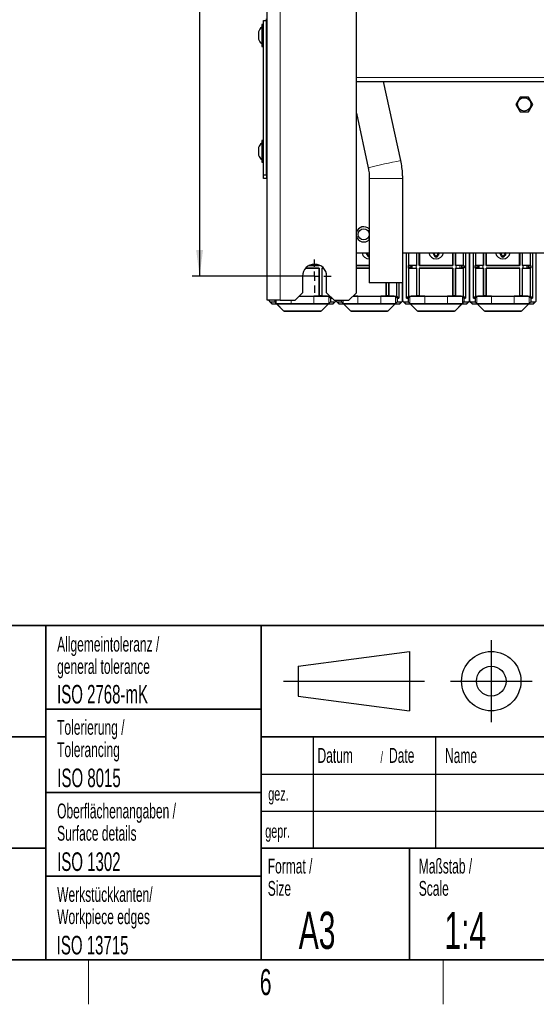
# Paper-space layout 'Blatt3' of a CAD drawing. Header units: millimetres. Extents: x 5 to 418, y 2 to 292.
# Tile 52 of 55: x 255 to 325, y 6 to 139. Entities that reach past the tile are written whole.
import ezdxf

# ---------------------------------------------------------------- set-up
doc = ezdxf.new("R2010")
doc.units = ezdxf.units.MM
doc.layers.add('SLD-0', color=7, linetype='Continuous')
doc.styles.add('SLDTEXTSTYLE1', font='TXT', dxfattribs={"width": 0.605})
doc.dimstyles.new('SLDDIMSTYLE2', dxfattribs={"dimtxt": 3.081982, "dimasz": 3.5, "dimexe": 0, "dimexo": 0.0625, "dimgap": 0.770496, "dimtad": 1, "dimdec": 0, "dimlfac": 4, "dimrnd": 1e-09, "dimzin": 12, "dimdsep": 46, "dimtxsty": 'SLDTEXTSTYLE1', "dimsah": 1, "dimcen": 0.09, "dimadec": 0, "dimazin": 3, "dimtfac": 1, "dimtofl": 0, "dimtmove": 0, "dimatfit": 3, "dimfxl": 1, "dimfrac": 2, "dimtolj": 1, "dimtzin": 12, "dimarcsym": 0})

# ---------------------------------------------------------------- blocks, each defined once
blk = doc.blocks.new('_D_19')
at = {"layer": 'SLD-0'}
for p, q in [((295.19, 247.77), (278.7, 247.77)), ((279.7, 247.77), (279.7, 104.02)), ((295.19, 104.02), (278.7, 104.02))]:
    blk.add_line(p, q, dxfattribs=at)
for points in [[(279.7, 247.77), (279.24, 244.27), (280.16, 244.27)], [(279.7, 104.02), (280.16, 107.52), (279.24, 107.52)]]:
    blk.add_solid(points, dxfattribs=at)
at = {"layer": 'SLD-0', "insert": (275.61, 172.36), "char_height": 3.175, "attachment_point": 1, "rotation": 90, "style": 'SLDTEXTSTYLE1'}
blk.add_mtext('575', dxfattribs=at)
blk = doc.blocks.new('SW_CENTERMARKSYMBOL_13')
at = {"layer": 'SLD-0', "color": 0}
for p, q in [((0, 1.25), (0, 2.25)), ((-1.25, 0), (-2.25, 0)), ((0, 0), (-0.625, 0)), ((0, 0), (0, 0.625)), ((0, 0), (0, -0.625)), ((0, 0), (0.625, 0)), ((1.25, 0), (2.25, 0)), ((0, -1.25), (0, -2.25))]:
    blk.add_line(p, q, dxfattribs=at)

psp = doc.layouts.new('Blatt3')

# ---------------------------------------------------------------- linework, layer by layer
at = {"color": 7, "linetype": 'Continuous', "lineweight": 25}
for p, q in [((288.8173, 100.7651), (288.8173, 252.0151)), ((300.8173, 101.7651), (300.8173, 251.0151)), ((288.3173, 137.8901), (288.0673, 137.8901)), ((288.0673, 137.8901), (288.0673, 135.2613)), ((288.3173, 117.6651), (288.3173, 138.4151)), ((288.3173, 138.4151), (288.6923, 138.4151)), ((288.6923, 138.4151), (288.6923, 138.6651)), ((288.6923, 117.6651), (288.6923, 138.4151)), ((287.6423, 136.9151), (287.6423, 136.0239)), ((287.6423, 136.0239), (287.6423, 135.9151)), ((288.0673, 135.2613), (288.0673, 134.9401)), ((288.0673, 134.9401), (288.3173, 134.9401)), ((300.8173, 130.2401), (358.3173, 130.2401)), ((306.8095, 119.5664), (304.4859, 130.2401)), ((322.8722, 128.1276), (322.302, 127.1401)), ((324.0124, 128.1276), (322.8722, 128.1276)), ((324.5826, 127.1401), (324.0124, 128.1276)), ((300.8173, 125.9369), (302.4125, 118.6092)), ((322.302, 127.1401), (322.8722, 126.1526)), ((322.8722, 126.1526), (324.0124, 126.1526)), ((324.0124, 126.1526), (324.5826, 127.1401)), ((288.3173, 122.2901), (288.0673, 122.2901)), ((288.0673, 122.2901), (288.0673, 119.6613)), ((287.6423, 121.3151), (287.6423, 120.4239)), ((287.6423, 120.4239), (287.6423, 120.3151)), ((288.0673, 119.6613), (288.0673, 119.3401)), ((288.0673, 119.3401), (288.3173, 119.3401)), ((288.3173, 117.6651), (288.6923, 117.6651)), ((288.3173, 117.1651), (288.3173, 117.6651)), ((288.6923, 117.1651), (288.3173, 117.1651)), ((288.6923, 117.6651), (288.6923, 117.1651)), ((288.8173, 117.6401), (288.6923, 117.6401)), ((288.7673, 117.1401), (288.7673, 117.6401)), ((288.8173, 117.1401), (288.7673, 117.1401)), ((302.5673, 117.1701), (302.5673, 103.1401)), ((307.0673, 103.1401), (307.0673, 117.1701)), ((300.8173, 109.8651), (300.8322, 109.9233)), ((300.8173, 107.1401), (302.5673, 107.1401)), ((302.1409, 107.1401), (302.1992, 107.1015)), ((302.2675, 107.1082), (302.1593, 107.0457)), ((302.1593, 107.0457), (302.3508, 106.714)), ((302.1992, 107.1015), (302.1969, 107.1401)), ((302.4591, 106.7765), (302.2675, 107.1082)), ((307.0673, 107.1401), (352.0673, 107.1401)), ((307.0923, 100.6979), (307.0923, 107.1401)), ((307.5924, 101.0728), (307.5924, 107.1401)), ((307.8586, 107.1401), (307.8586, 105.464)), ((308.9423, 107.1401), (308.9423, 105.464)), ((308.9554, 105.4509), (308.9554, 107.1401)), ((309.3042, 105.4509), (309.3042, 107.1401)), ((309.3173, 107.1401), (309.3173, 105.464)), ((311.1409, 107.1401), (311.1992, 107.1015)), ((311.2675, 107.1082), (311.1593, 107.0457)), ((311.1593, 107.0457), (311.3508, 106.714)), ((311.1992, 107.1015), (311.1969, 107.1401)), ((311.4591, 106.7765), (311.2675, 107.1082)), ((311.7779, 106.9538), (311.6756, 106.7765)), ((311.957, 107.139), (311.7238, 106.985)), ((311.7238, 106.985), (311.7779, 106.9538)), ((311.7838, 106.714), (311.8861, 106.8913)), ((311.8861, 106.8913), (311.9403, 106.86)), ((311.9403, 106.86), (311.957, 107.139)), ((312.0119, 107.1401), (312.0253, 107.1323)), ((312.0253, 107.1323), (312.0298, 107.1401)), ((313.8173, 105.464), (313.8173, 107.1401)), ((313.8304, 107.1401), (313.8304, 105.4509)), ((314.1792, 107.1401), (314.1792, 105.4509)), ((314.1923, 105.464), (314.1923, 107.1401)), ((315.276, 105.464), (315.276, 107.1401)), ((315.5422, 107.1401), (315.5422, 101.0728)), ((316.0423, 100.6979), (316.0423, 107.1401)), ((316.0923, 100.6979), (316.0923, 107.1401)), ((316.5924, 101.0728), (316.5924, 107.1401)), ((316.8586, 107.1401), (316.8586, 105.464)), ((317.9423, 107.1401), (317.9423, 105.464)), ((317.9554, 105.4509), (317.9554, 107.1401)), ((318.3042, 105.4509), (318.3042, 107.1401)), ((318.3173, 107.1401), (318.3173, 105.464)), ((320.1409, 107.1401), (320.1992, 107.1015)), ((320.2675, 107.1082), (320.1593, 107.0457)), ((320.1593, 107.0457), (320.3508, 106.714)), ((320.1992, 107.1015), (320.1969, 107.1401)), ((320.4591, 106.7765), (320.2675, 107.1082)), ((320.7779, 106.9538), (320.6756, 106.7765)), ((320.957, 107.139), (320.7238, 106.985)), ((320.7238, 106.985), (320.7779, 106.9538)), ((320.7838, 106.714), (320.8861, 106.8913)), ((320.8861, 106.8913), (320.9403, 106.86)), ((320.9403, 106.86), (320.957, 107.139)), ((321.0119, 107.1401), (321.0253, 107.1323)), ((321.0253, 107.1323), (321.0298, 107.1401)), ((322.8173, 105.464), (322.8173, 107.1401)), ((322.8304, 107.1401), (322.8304, 105.4509)), ((323.1792, 107.1401), (323.1792, 105.4509)), ((323.1923, 105.464), (323.1923, 107.1401)), ((324.276, 105.464), (324.276, 107.1401)), ((324.5422, 107.1401), (324.5422, 101.0728)), ((325.0423, 100.6979), (325.0423, 107.1401)), ((293.9728, 105.089), (295.8173, 105.089)), ((295.8304, 105.1021), (293.9844, 105.1021)), ((295.8304, 105.4509), (294.4315, 105.4509)), ((294.4567, 105.464), (295.8173, 105.464)), ((295.8173, 105.464), (295.8173, 105.5151)), ((295.8304, 105.4509), (295.8173, 105.464)), ((295.8304, 105.1021), (295.8173, 105.089)), ((295.8173, 105.089), (295.8173, 101.339)), ((295.8304, 105.5095), (295.8304, 105.4509)), ((295.8304, 101.3521), (295.8304, 105.1021)), ((296.1792, 105.1021), (296.1923, 105.089)), ((296.2787, 105.1021), (296.1792, 105.1021)), ((296.1792, 105.1021), (296.1792, 101.3521)), ((296.1923, 105.089), (296.4118, 105.089)), ((296.1923, 101.339), (296.1923, 105.089)), ((300.8173, 105.464), (302.5673, 105.464)), ((302.5673, 105.4509), (300.8173, 105.4509)), ((302.5673, 105.1021), (300.8173, 105.1021)), ((300.8173, 105.089), (302.5673, 105.089)), ((307.8586, 105.464), (307.7931, 105.3986)), ((307.7931, 105.3986), (308.1681, 105.4051)), ((307.7931, 105.3986), (307.7931, 105.1545)), ((307.7931, 105.1545), (307.8586, 105.089)), ((308.1681, 105.1479), (307.7931, 105.1545)), ((308.9423, 105.464), (307.8586, 105.464)), ((307.8586, 105.089), (307.8586, 101.339)), ((307.8586, 105.089), (308.9423, 105.089)), ((308.1681, 105.4051), (308.3578, 105.443)), ((308.1681, 105.4051), (308.1681, 105.1479)), ((308.3578, 105.1101), (308.1681, 105.1479)), ((308.8559, 105.4509), (308.9554, 105.4509)), ((308.9554, 105.1021), (308.8559, 105.1021)), ((308.9554, 105.4509), (308.9423, 105.464)), ((308.9554, 105.1021), (308.9423, 105.089)), ((308.9423, 105.089), (308.9423, 101.339)), ((308.9554, 101.3521), (308.9554, 105.1021)), ((309.3042, 105.4509), (309.3173, 105.464)), ((313.8304, 105.4509), (309.3042, 105.4509)), ((313.8304, 105.1021), (309.3042, 105.1021)), ((309.3042, 105.1021), (309.3042, 101.3521)), ((309.3042, 105.1021), (309.3173, 105.089)), ((309.3173, 105.464), (313.8173, 105.464)), ((309.3173, 105.089), (313.8173, 105.089)), ((309.3173, 101.339), (309.3173, 105.089)), ((313.8304, 105.4509), (313.8173, 105.464)), ((313.8304, 105.1021), (313.8173, 105.089)), ((313.8173, 105.089), (313.8173, 101.339)), ((313.8304, 101.3521), (313.8304, 105.1021)), ((314.1792, 105.4509), (314.1923, 105.464)), ((314.1792, 105.4509), (314.2787, 105.4509)), ((314.1792, 105.1021), (314.1923, 105.089)), ((314.2787, 105.1021), (314.1792, 105.1021)), ((314.1792, 105.1021), (314.1792, 101.3521)), ((315.276, 105.464), (314.1923, 105.464)), ((314.1923, 105.089), (315.276, 105.089)), ((314.1923, 101.339), (314.1923, 105.089)), ((314.7768, 105.443), (314.9665, 105.4051)), ((314.9665, 105.1479), (314.7768, 105.1101)), ((314.9665, 105.4051), (315.3415, 105.3986)), ((314.9665, 105.4051), (314.9665, 105.1479)), ((315.3415, 105.1545), (314.9665, 105.1479)), ((315.276, 105.464), (315.3415, 105.3986)), ((315.3415, 105.1545), (315.276, 105.089)), ((315.276, 101.339), (315.276, 105.089)), ((315.3415, 105.3986), (315.3415, 105.1545)), ((316.8586, 105.464), (316.7931, 105.3986)), ((316.7931, 105.3986), (317.1681, 105.4051)), ((316.7931, 105.3986), (316.7931, 105.1545)), ((316.7931, 105.1545), (316.8586, 105.089)), ((317.1681, 105.1479), (316.7931, 105.1545)), ((317.9423, 105.464), (316.8586, 105.464)), ((316.8586, 105.089), (316.8586, 101.339)), ((316.8586, 105.089), (317.9423, 105.089)), ((317.1681, 105.4051), (317.3578, 105.443)), ((317.1681, 105.4051), (317.1681, 105.1479)), ((317.3578, 105.1101), (317.1681, 105.1479)), ((317.8559, 105.4509), (317.9554, 105.4509)), ((317.9554, 105.1021), (317.8559, 105.1021)), ((317.9554, 105.4509), (317.9423, 105.464)), ((317.9554, 105.1021), (317.9423, 105.089)), ((317.9423, 105.089), (317.9423, 101.339)), ((317.9554, 101.3521), (317.9554, 105.1021)), ((318.3042, 105.4509), (318.3173, 105.464)), ((322.8304, 105.4509), (318.3042, 105.4509)), ((322.8304, 105.1021), (318.3042, 105.1021)), ((318.3042, 105.1021), (318.3042, 101.3521)), ((318.3042, 105.1021), (318.3173, 105.089)), ((318.3173, 105.464), (322.8173, 105.464)), ((318.3173, 105.089), (322.8173, 105.089)), ((318.3173, 101.339), (318.3173, 105.089)), ((322.8304, 105.4509), (322.8173, 105.464)), ((322.8304, 105.1021), (322.8173, 105.089)), ((322.8173, 105.089), (322.8173, 101.339)), ((322.8304, 101.3521), (322.8304, 105.1021)), ((323.1792, 105.4509), (323.1923, 105.464)), ((323.1792, 105.4509), (323.2787, 105.4509)), ((323.1792, 105.1021), (323.1923, 105.089)), ((323.2787, 105.1021), (323.1792, 105.1021)), ((323.1792, 105.1021), (323.1792, 101.3521)), ((324.276, 105.464), (323.1923, 105.464)), ((323.1923, 105.089), (324.276, 105.089)), ((323.1923, 101.339), (323.1923, 105.089)), ((323.7768, 105.443), (323.9665, 105.4051)), ((323.9665, 105.1479), (323.7768, 105.1101)), ((323.9665, 105.4051), (324.3415, 105.3986)), ((323.9665, 105.4051), (323.9665, 105.1479)), ((324.3415, 105.1545), (323.9665, 105.1479)), ((324.276, 105.464), (324.3415, 105.3986)), ((324.3415, 105.1545), (324.276, 105.089)), ((324.276, 101.339), (324.276, 105.089)), ((324.3415, 105.3986), (324.3415, 105.1545)), ((293.5673, 104.0151), (293.5673, 101.7651)), ((296.8173, 101.7651), (296.8173, 104.0151)), ((307.0673, 103.1401), (302.5673, 103.1401)), ((304.8173, 103.1401), (304.8173, 101.339)), ((304.8304, 101.3521), (304.8304, 103.1401)), ((305.1792, 103.1401), (305.1792, 101.3521)), ((305.1923, 101.339), (305.1923, 103.1401)), ((306.276, 101.339), (306.276, 103.1401)), ((306.5422, 103.1401), (306.5422, 101.0728)), ((307.0423, 100.6979), (307.0423, 103.1401)), ((290.5673, 100.7651), (288.8173, 100.7651)), ((289.0923, 100.6979), (289.0923, 100.7651)), ((289.8173, 100.7651), (289.8173, 100.5728)), ((290.5673, 100.7651), (292.5673, 100.7651)), ((292.5673, 100.7651), (293.5673, 101.7651)), ((293.1282, 101.3259), (295.0988, 101.3259)), ((293.1413, 101.339), (295.8173, 101.339)), ((295.8304, 101.3521), (295.8173, 101.339)), ((295.8173, 101.339), (296.1923, 101.339)), ((296.1792, 101.3521), (295.8304, 101.3521)), ((296.1792, 101.3521), (296.1923, 101.339)), ((296.1923, 101.339), (297.2433, 101.339)), ((296.8173, 101.7651), (297.8173, 100.7651)), ((297.0985, 101.2916), (297.3173, 101.0728)), ((297.3173, 101.0728), (297.5095, 101.0728)), ((297.3173, 101.0728), (297.3173, 100.5728)), ((297.8173, 100.7651), (299.8173, 100.7651)), ((298.0423, 100.6979), (298.0423, 100.7651)), ((298.0923, 100.6979), (298.0923, 100.7651)), ((298.8173, 100.7651), (298.8173, 100.5728)), ((299.8173, 100.7651), (300.8173, 101.7651)), ((300.3913, 101.339), (304.8173, 101.339)), ((301.0358, 101.3259), (304.0988, 101.3259)), ((304.8304, 101.3521), (304.8173, 101.339)), ((304.8173, 101.339), (305.1923, 101.339)), ((305.1792, 101.3521), (304.8304, 101.3521)), ((305.1792, 101.3521), (305.1923, 101.339)), ((305.1923, 101.339), (306.276, 101.339)), ((306.0985, 101.2916), (306.3173, 101.0728)), ((306.5422, 101.0728), (306.276, 101.339)), ((306.3173, 101.0728), (306.5422, 101.0728)), ((306.3173, 101.0728), (306.3173, 100.5728)), ((307.8586, 101.339), (307.5924, 101.0728)), ((307.5924, 101.0728), (307.8173, 101.0728)), ((307.8173, 101.0728), (308.0361, 101.2916)), ((307.8173, 101.0728), (307.8173, 100.5728)), ((307.8586, 101.339), (308.9423, 101.339)), ((308.9554, 101.3521), (308.9423, 101.339)), ((308.9423, 101.339), (309.3173, 101.339)), ((309.3042, 101.3521), (308.9554, 101.3521)), ((309.3042, 101.3521), (309.3173, 101.339)), ((309.3173, 101.339), (313.8173, 101.339)), ((310.0358, 101.3259), (313.0988, 101.3259)), ((313.8304, 101.3521), (313.8173, 101.339)), ((313.8173, 101.339), (314.1923, 101.339)), ((314.1792, 101.3521), (313.8304, 101.3521)), ((314.1792, 101.3521), (314.1923, 101.339)), ((314.1923, 101.339), (315.276, 101.339)), ((315.0985, 101.2916), (315.3173, 101.0728)), ((315.5422, 101.0728), (315.276, 101.339)), ((315.3173, 101.0728), (315.5422, 101.0728)), ((315.3173, 101.0728), (315.3173, 100.5728)), ((316.8586, 101.339), (316.5924, 101.0728)), ((316.5924, 101.0728), (316.8173, 101.0728)), ((316.8173, 101.0728), (317.0361, 101.2916)), ((316.8173, 101.0728), (316.8173, 100.5728)), ((316.8586, 101.339), (317.9423, 101.339)), ((317.9554, 101.3521), (317.9423, 101.339)), ((317.9423, 101.339), (318.3173, 101.339)), ((318.3042, 101.3521), (317.9554, 101.3521)), ((318.3042, 101.3521), (318.3173, 101.339)), ((318.3173, 101.339), (322.8173, 101.339)), ((319.0358, 101.3259), (322.0988, 101.3259)), ((322.8304, 101.3521), (322.8173, 101.339)), ((322.8173, 101.339), (323.1923, 101.339)), ((323.1792, 101.3521), (322.8304, 101.3521)), ((323.1792, 101.3521), (323.1923, 101.339)), ((323.1923, 101.339), (324.276, 101.339)), ((324.0985, 101.2916), (324.3173, 101.0728)), ((324.5422, 101.0728), (324.276, 101.339)), ((324.3173, 101.0728), (324.5422, 101.0728)), ((324.3173, 101.0728), (324.3173, 100.5728)), ((289.1289, 100.6095), (289.4017, 100.3367)), ((289.2174, 100.5728), (289.8173, 100.5728)), ((289.4901, 100.3001), (290.0808, 100.3001)), ((289.8173, 100.5728), (290.0361, 100.354)), ((290.0808, 100.3001), (290.0835, 100.3066)), ((290.0808, 100.3001), (291.0193, 99.3617)), ((290.0835, 100.3066), (297.0511, 100.3066)), ((290.0835, 100.3066), (291.022, 99.3682)), ((292.0358, 100.3197), (295.0988, 100.3197)), ((296.1126, 99.3682), (297.0511, 100.3066)), ((296.1153, 99.3617), (297.0538, 100.3001)), ((297.0538, 100.3001), (297.0511, 100.3066)), ((297.0538, 100.3001), (297.6445, 100.3001)), ((297.0985, 100.354), (297.3173, 100.5728)), ((297.3173, 100.5728), (297.9172, 100.5728)), ((297.7329, 100.3367), (298.0057, 100.6095)), ((298.1289, 100.6095), (298.4017, 100.3367)), ((298.2174, 100.5728), (298.8173, 100.5728)), ((298.4901, 100.3001), (299.0808, 100.3001)), ((298.8173, 100.5728), (299.0361, 100.354)), ((299.0808, 100.3001), (299.0835, 100.3066)), ((299.0808, 100.3001), (300.0193, 99.3617)), ((299.0835, 100.3066), (306.0511, 100.3066)), ((299.0835, 100.3066), (300.022, 99.3682)), ((301.0358, 100.3197), (304.0988, 100.3197)), ((305.1126, 99.3682), (306.0511, 100.3066)), ((305.1153, 99.3617), (306.0538, 100.3001)), ((306.0538, 100.3001), (306.0511, 100.3066)), ((306.0538, 100.3001), (306.6445, 100.3001)), ((306.0985, 100.354), (306.3173, 100.5728)), ((306.3173, 100.5728), (306.9172, 100.5728)), ((306.7329, 100.3367), (307.0057, 100.6095)), ((307.1289, 100.6095), (307.4017, 100.3367)), ((307.2174, 100.5728), (307.8173, 100.5728)), ((307.4901, 100.3001), (308.0808, 100.3001)), ((307.8173, 100.5728), (308.0361, 100.354)), ((308.0808, 100.3001), (308.0835, 100.3066)), ((308.0808, 100.3001), (309.0193, 99.3617)), ((308.0835, 100.3066), (315.0511, 100.3066)), ((308.0835, 100.3066), (309.022, 99.3682)), ((310.0358, 100.3197), (313.0988, 100.3197)), ((314.1126, 99.3682), (315.0511, 100.3066)), ((314.1153, 99.3617), (315.0538, 100.3001)), ((315.0538, 100.3001), (315.0511, 100.3066)), ((315.0538, 100.3001), (315.6445, 100.3001)), ((315.0985, 100.354), (315.3173, 100.5728)), ((315.3173, 100.5728), (315.9172, 100.5728)), ((315.7329, 100.3367), (316.0057, 100.6095)), ((316.1289, 100.6095), (316.4017, 100.3367)), ((316.2174, 100.5728), (316.8173, 100.5728)), ((316.4901, 100.3001), (317.0808, 100.3001)), ((316.8173, 100.5728), (317.0361, 100.354)), ((317.0808, 100.3001), (317.0835, 100.3066)), ((317.0808, 100.3001), (318.0193, 99.3617)), ((317.0835, 100.3066), (324.0511, 100.3066)), ((317.0835, 100.3066), (318.022, 99.3682)), ((319.0358, 100.3197), (322.0988, 100.3197)), ((323.1126, 99.3682), (324.0511, 100.3066)), ((323.1153, 99.3617), (324.0538, 100.3001)), ((324.0538, 100.3001), (324.0511, 100.3066)), ((324.0538, 100.3001), (324.6445, 100.3001)), ((324.0985, 100.354), (324.3173, 100.5728)), ((324.3173, 100.5728), (324.9172, 100.5728)), ((324.7329, 100.3367), (325.0057, 100.6095)), ((291.1077, 99.3251), (296.027, 99.3251)), ((291.1103, 99.3316), (296.0243, 99.3316)), ((300.1077, 99.3251), (305.027, 99.3251)), ((300.1103, 99.3316), (305.0243, 99.3316)), ((309.1077, 99.3251), (314.027, 99.3251)), ((309.1103, 99.3316), (314.0243, 99.3316)), ((318.1077, 99.3251), (323.027, 99.3251)), ((318.1103, 99.3316), (323.0243, 99.3316))]:
    psp.add_line(p, q, dxfattribs=at)
at = {"color": 7, "linetype": 'Continuous', "lineweight": 18}
for p, q in [((290.5673, 100.7651), (290.5673, 252.0151)), ((300.8173, 130.7401), (358.3173, 130.7401)), ((307.0673, 117.1701), (302.5673, 117.1701)), ((296.2787, 105.2235), (296.2787, 105.1021)), ((308.3578, 105.443), (308.3578, 105.1101)), ((308.8559, 105.4509), (308.8559, 105.1021)), ((314.2787, 105.4509), (314.2787, 105.1021)), ((314.7768, 105.443), (314.7768, 105.1101)), ((317.3578, 105.443), (317.3578, 105.1101)), ((317.8559, 105.4509), (317.8559, 105.1021)), ((323.2787, 105.4509), (323.2787, 105.1021)), ((323.7768, 105.443), (323.7768, 105.1101)), ((290.0361, 100.7651), (290.0361, 100.354)), ((292.0358, 100.7651), (292.0358, 100.3197)), ((295.0988, 101.3259), (295.0988, 100.3197)), ((297.0985, 101.2916), (297.0985, 100.354)), ((299.0361, 100.7651), (299.0361, 100.354)), ((301.0358, 101.3259), (301.0358, 100.3197)), ((304.0988, 101.3259), (304.0988, 100.3197)), ((306.0985, 101.2916), (306.0985, 100.354)), ((308.0361, 101.2916), (308.0361, 100.354)), ((310.0358, 101.3259), (310.0358, 100.3197)), ((313.0988, 101.3259), (313.0988, 100.3197)), ((315.0985, 101.2916), (315.0985, 100.354)), ((317.0361, 101.2916), (317.0361, 100.354)), ((319.0358, 101.3259), (319.0358, 100.3197)), ((322.0988, 101.3259), (322.0988, 100.3197)), ((324.0985, 101.2916), (324.0985, 100.354)), ((289.2174, 100.5728), (289.4901, 100.3001)), ((297.6445, 100.3001), (297.9172, 100.5728)), ((298.2174, 100.5728), (298.4901, 100.3001)), ((306.6445, 100.3001), (306.9172, 100.5728)), ((307.2174, 100.5728), (307.4901, 100.3001)), ((315.6445, 100.3001), (315.9172, 100.5728)), ((316.2174, 100.5728), (316.4901, 100.3001)), ((324.6445, 100.3001), (324.9172, 100.5728)), ((291.0193, 99.3617), (291.022, 99.3682)), ((291.1103, 99.3316), (291.1077, 99.3251)), ((296.027, 99.3251), (296.0243, 99.3316)), ((296.1126, 99.3682), (296.1153, 99.3617)), ((300.0193, 99.3617), (300.022, 99.3682)), ((300.1103, 99.3316), (300.1077, 99.3251)), ((305.027, 99.3251), (305.0243, 99.3316)), ((305.1126, 99.3682), (305.1153, 99.3617)), ((309.0193, 99.3617), (309.022, 99.3682)), ((309.1103, 99.3316), (309.1077, 99.3251)), ((314.027, 99.3251), (314.0243, 99.3316)), ((314.1126, 99.3682), (314.1153, 99.3617)), ((318.0193, 99.3617), (318.022, 99.3682)), ((318.1103, 99.3316), (318.1077, 99.3251)), ((323.027, 99.3251), (323.0243, 99.3316)), ((323.1126, 99.3682), (323.1153, 99.3617))]:
    psp.add_line(p, q, dxfattribs=at)
at = {"color": 7, "linetype": 'Continuous', "lineweight": 25}
for centre, radius in [((323.4423, 127.1401), 0.9), ((301.8173, 109.6401), 0.75)]:
    psp.add_circle(centre, radius, dxfattribs=at)
for centre, radius, start, end in [((288.6137, 136.6775), 1, 123.118888, 166.258685), ((288.6137, 136.1526), 1, 193.741315, 236.881112), ((288.6137, 121.0775), 1, 123.118888, 166.258685), ((288.6137, 120.5526), 1, 193.741315, 236.881112), ((301.8173, 109.6401), 1.025, 42.970284, 163.960595), ((301.8173, 109.6401), 1.025, 192.680383, 317.029716), ((302.5673, 107.339), 1, 191.476333, 270), ((302.5673, 106.839), 0.25, 210, 270), ((302.5673, 106.839), 0.125, 210, 270), ((311.5673, 107.339), 1, 191.476333, 348.523667), ((311.5673, 106.839), 0.25, 210, 330), ((311.5673, 106.839), 0.125, 210, 330), ((320.5673, 107.339), 1, 191.476333, 348.523667), ((320.5673, 106.839), 0.25, 210, 330), ((320.5673, 106.839), 0.125, 210, 330), ((295.1923, 104.0151), 1.625, 0, 180), ((289.4901, 100.4251), 0.125, 225, 270), ((297.6445, 100.4251), 0.125, 270, 315), ((298.4901, 100.4251), 0.125, 225, 270), ((306.6445, 100.4251), 0.125, 270, 315), ((307.4901, 100.4251), 0.125, 225, 270), ((315.6445, 100.4251), 0.125, 270, 315), ((316.4901, 100.4251), 0.125, 225, 270), ((324.6445, 100.4251), 0.125, 270, 315), ((291.1077, 99.45), 0.125, 225, 270), ((296.027, 99.45), 0.125, 270, 315), ((300.1077, 99.45), 0.125, 225, 270), ((305.027, 99.45), 0.125, 270, 315), ((309.1077, 99.45), 0.125, 225, 270), ((314.027, 99.45), 0.125, 270, 315), ((318.1077, 99.45), 0.125, 225, 270), ((323.027, 99.45), 0.125, 270, 315)]:
    psp.add_arc(centre, radius, start, end, dxfattribs=at)
at = {"color": 7, "linetype": 'Continuous', "lineweight": 18}
for centre, radius, start, end in [((319.367, 51.3007), 69.411, 100.423104, 104.138307), ((289.49, 100.4251), 0.1249, 225.00151, 270.019559), ((297.6446, 100.4251), 0.1249, 269.980441, 314.99849), ((298.49, 100.4251), 0.1249, 225.00151, 270.019559), ((306.6446, 100.4251), 0.1249, 269.980441, 314.99849), ((307.49, 100.4251), 0.1249, 225.00151, 270.019559), ((315.6446, 100.4251), 0.1249, 269.980441, 314.99849), ((316.49, 100.4251), 0.1249, 225.00151, 270.019559), ((324.6446, 100.4251), 0.1249, 269.980441, 314.99849), ((291.1077, 99.4501), 0.125, 225.007476, 269.992524), ((296.0269, 99.4501), 0.125, 270.007476, 314.992524), ((300.1077, 99.4501), 0.125, 225.007476, 269.992524), ((305.0269, 99.4501), 0.125, 270.007476, 314.992524), ((309.1077, 99.4501), 0.125, 225.007476, 269.992524), ((314.0269, 99.4501), 0.125, 270.007476, 314.992524), ((318.1077, 99.4501), 0.125, 225.007476, 269.992524), ((323.0269, 99.4501), 0.125, 270.007476, 314.992524)]:
    psp.add_arc(centre, radius, start, end, dxfattribs=at)
at = {"color": 7, "linetype": 'Continuous', "lineweight": 25}
for centre, major_axis, ratio, start_param, end_param in [((296.2787, 105.1108), (0.5, 0), 0.01745506, 4.71238898, 4.95735791), ((308.8559, 105.4422), (0.5, 0), 0.01745506, 1.57079633, 3.05432619), ((308.8559, 105.1108), (0.5, 0), 0.01745506, 3.22885912, 4.71238898), ((314.2787, 105.4422), (0.5, 0), 0.01745506, 0.08726646, 1.57079633), ((314.2787, 105.1108), (0.5, 0), 0.01745506, 4.71238898, 6.19591884), ((317.8559, 105.4422), (0.5, 0), 0.01745506, 1.57079633, 3.05432619), ((317.8559, 105.1108), (0.5, 0), 0.01745506, 3.22885912, 4.71238898), ((323.2787, 105.4422), (0.5, 0), 0.01745506, 0.08726646, 1.57079633), ((323.2787, 105.1108), (0.5, 0), 0.01745506, 4.71238898, 6.19591884), ((295.0988, 101.291), (2, 0), 0.01745506, 0.01745329, 1.57079633), ((301.0358, 101.291), (2, 0), 0.01745506, 1.57079633, 1.90687435), ((304.0988, 101.291), (2, 0), 0.01745506, 0.01745329, 1.57079633), ((310.0358, 101.291), (2, 0), 0.01745506, 1.57079633, 3.12413936), ((313.0988, 101.291), (2, 0), 0.01745506, 0.01745329, 1.57079633), ((319.0358, 101.291), (2, 0), 0.01745506, 1.57079633, 3.12413936), ((322.0988, 101.291), (2, 0), 0.01745506, 0.01745329, 1.57079633), ((289.2173, 100.6979), (0.0884, -0.0884), 0.99969546, 3.92683852, 5.49793944), ((292.0358, 100.3546), (2, 0), 0.01745506, 3.15904595, 4.71238898), ((295.0988, 100.3546), (2, 0), 0.01745506, 4.71238898, 6.26573201), ((297.9173, 100.6979), (-0.0884, -0.0884), 0.99969546, 0.78524587, 2.35634678), ((298.2173, 100.6979), (0.0884, -0.0884), 0.99969546, 3.92683852, 5.49793944), ((301.0358, 100.3546), (2, 0), 0.01745506, 3.15904595, 4.71238898), ((304.0988, 100.3546), (2, 0), 0.01745506, 4.71238898, 6.26573201), ((306.9173, 100.6979), (-0.0884, -0.0884), 0.99969546, 0.78524587, 2.35634678), ((307.2173, 100.6979), (0.0884, -0.0884), 0.99969546, 3.92683852, 5.49793944), ((310.0358, 100.3546), (2, 0), 0.01745506, 3.15904595, 4.71238898), ((313.0988, 100.3546), (2, 0), 0.01745506, 4.71238898, 6.26573201), ((315.9173, 100.6979), (-0.0884, -0.0884), 0.99969546, 0.78524587, 2.35634678), ((316.2173, 100.6979), (0.0884, -0.0884), 0.99969546, 3.92683852, 5.49793944), ((319.0358, 100.3546), (2, 0), 0.01745506, 3.15904595, 4.71238898), ((322.0988, 100.3546), (2, 0), 0.01745506, 4.71238898, 6.26573201), ((324.9173, 100.6979), (-0.0884, -0.0884), 0.99969546, 0.78524587, 2.35634678), ((291.1104, 99.4566), (0.0478, 0.1155), 0.99982157, 2.74895666, 3.53422865), ((296.0242, 99.4566), (0.0478, -0.1155), 0.99982157, 5.89054931, 6.6758213), ((300.1104, 99.4566), (0.0478, 0.1155), 0.99982157, 2.74895666, 3.53422865), ((305.0242, 99.4566), (0.0478, -0.1155), 0.99982157, 5.89054931, 6.6758213), ((309.1104, 99.4566), (0.0478, 0.1155), 0.99982157, 2.74895666, 3.53422865), ((314.0242, 99.4566), (0.0478, -0.1155), 0.99982157, 5.89054931, 6.6758213), ((318.1104, 99.4566), (0.0478, 0.1155), 0.99982157, 2.74895666, 3.53422865), ((323.0242, 99.4566), (0.0478, -0.1155), 0.99982157, 5.89054931, 6.6758213)]:
    psp.add_ellipse(centre, major_axis=major_axis, ratio=ratio, start_param=start_param, end_param=end_param, dxfattribs=at)
for points, knots in [([(307.0673, 117.1701), (307.0645, 117.3546), (307.0568, 117.8533), (306.9846, 118.6566), (306.8674, 119.2658), (306.8095, 119.5664)], [0, 0, 0, 0, 0.22935089, 0.61975126, 1, 1, 1, 1]), ([(302.4125, 118.6092), (302.4344, 118.5005), (302.5043, 118.1535), (302.5584, 117.6717), (302.565, 117.2993), (302.5673, 117.1701)], [0, 0, 0, 0, 0.22936474, 0.73256866, 1, 1, 1, 1])]:
    psp.add_open_spline(points, degree=3, knots=knots, dxfattribs=at)
at = {"layer": 'SLD-0', "lineweight": 35}
for p, q in [((135, 57), (408, 57)), ((259, 57), (259, 12)), ((288, 57), (288, 12)), ((259, 45.75), (288, 45.75)), ((202.5, 42), (259, 42)), ((408, 42), (288, 42)), ((259, 34.5), (288, 34.5)), ((202.5, 27), (259, 27)), ((288, 27), (408, 27)), ((308, 27), (308, 12)), ((259, 23.25), (288, 23.25)), ((26, 12), (408, 12)), ((135, 12), (408, 12))]:
    psp.add_line(p, q, dxfattribs=at)
at = {"layer": 'SLD-0'}
for p, q in [((319, 55), (319, 44)), ((293, 51.5), (308, 53.5)), ((308, 53.5), (308, 45.5)), ((293, 51.5), (293, 47.5)), ((291, 49.5), (310, 49.5)), ((313.5, 49.5), (324.5, 49.5)), ((293, 47.5), (308, 45.5)), ((295, 42), (295, 27)), ((311.5, 42), (311.5, 27)), ((288, 37), (408, 37)), ((288, 32), (328, 32))]:
    psp.add_line(p, q, dxfattribs=at)
at = {"layer": 'SLD-0', "lineweight": 18}
for p, q in [((264.75, 6), (264.75, 12)), ((312.5, 6), (312.5, 12))]:
    psp.add_line(p, q, dxfattribs=at)
at = {"layer": 'SLD-0'}
for radius in [4, 2]:
    psp.add_circle((319, 49.5), radius, dxfattribs=at)

# ---------------------------------------------------------------- block references
at = {"layer": 'SLD-0', "color": 7}
psp.add_blockref('SW_CENTERMARKSYMBOL_13', (295.1923, 104.0151), dxfattribs=at)

# ---------------------------------------------------------------- texts
at = {"layer": 'SLD-0', "style": 'SLDTEXTSTYLE1'}
for s, insert, char_height, attachment_point in [('Allgemeintoleranz /', (260.5044, 55.4784), 2, 1), ('general tolerance', (260.5044, 52.4784), 2, 1), ('ISO 2768-mK', (260.4941, 48.9932), 2.5, 1), ('Tolerierung /', (260.5023, 44.2785), 2, 1), ('Tolerancing', (260.5023, 41.2785), 2, 1), ('Datum', (295.5862, 40.5042), 2, 1), ('/', (304.0691, 40.0042), 1.5, 1), ('Date', (305.2254, 40.5042), 2, 1), ('Name', (312.77, 40.4794), 2, 1), ('ISO 8015', (260.5278, 37.733), 2.5, 1), ('gez.', (288.9471, 35.2329), 1.8, 1), ('Oberflächenangaben /', (260.5028, 33.0232), 2, 1), ('Surface details', (260.5028, 30.0232), 2, 1), ('gepr.', (288.5446, 30.2119), 1.8, 1), ('ISO 1302', (260.5038, 26.453), 2.5, 1), ('Format /', (288.879, 25.6069), 2, 1), ('Maßstab /', (309.2315, 25.6069), 2, 1), ('Keine Maße aus der Zeichnung abnehmen. /', (204.464, 22.729), 2, 1), ('Size', (288.879, 22.6069), 2, 1), ('Scale', (309.2315, 22.6069), 2, 1), ('Werkstückkanten/', (260.5091, 21.7906), 2, 1), ('Workpiece edges', (260.5091, 18.7906), 2, 1), ('A3', (293.0567, 18.4626), 5, 1), ('1:4', (312.6833, 18.4269), 5, 1), ('ISO 13715', (260.4473, 15.216), 2.5, 1), ('6', (288.6027, 10.743), 3.5, 2)]:
    psp.add_mtext(s, dxfattribs=dict(at, insert=insert, char_height=char_height, attachment_point=attachment_point))

# ---------------------------------------------------------------- dimensions: what is measured, and where the dimension line sits
at = {"layer": 'SLD-0'}
dim = psp.add_linear_dim(base=(279.6987, 104.0151), p1=(295.1923, 247.7651), p2=(295.1923, 104.0151), angle=90, dimstyle='SLDDIMSTYLE2', dxfattribs=at)
dim.commit()
dim.dimension.update_dxf_attribs({"geometry": '_D_19', "text_midpoint": (279.6987, 175.8901), "dimtype": 160})

doc.saveas('drawing.dxf')
